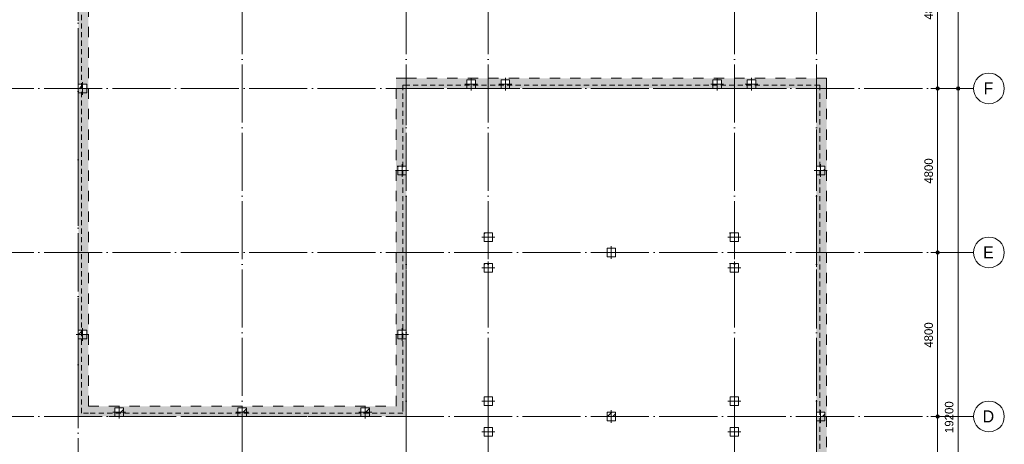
# Model space of a CAD drawing. Header units: millimetres. Extents: x -2900 to 56100, y -900 to 49332.
# Tile 8 of 9: x 27288 to 56100, y 18586 to 31013. Entities that reach past the tile are written whole.
import ezdxf

# ---------------------------------------------------------------- set-up
doc = ezdxf.new("R2010")
doc.units = ezdxf.units.MM
for name, pattern in [('WSP_hhidden', [250, 150, -100]), ('WSP_hidden', [600, 300, -300]), ('WSP_stramienlijn', [2000, 1700, -150, 0, -150])]:
    doc.linetypes.add(name, pattern=pattern)
for name, color, linetype, lineweight in [('00_algemeen - 0_25mm', 2, 'Continuous', 18), ('00_maatvoering', 8, 'Continuous', 13), ('00_maatvoering-100', 8, 'Continuous', 13), ('07_stramien', 4, 'Continuous', 13), ('16_funderingsconstructies', 2, 'Continuous', 18), ('28_hoofddraagconstructies - kolommen en liggers', 1, 'Continuous', 13)]:
    doc.layers.add(name, color=color, linetype=linetype, lineweight=lineweight)
doc.layers.add('00_algemeen - beyond', color=9, linetype='Continuous')
doc.styles.add('Revittext', font='txt', dxfattribs={"height": 350})
doc.styles.add('Revittext_1', font='txt', dxfattribs={"height": 250})
doc.dimstyles.new('WSP_25_-_transparant', dxfattribs={"dimscale": 304.8, "dimtxt": 252.223969, "dimasz": 1.312336, "dimexe": 0.656168, "dimexo": 0.0625, "dimgap": 0.213255, "dimtad": 1, "dimdec": 0, "dimzin": 0, "dimdsep": 46, "dimtxsty": 'Revittext_1', "dimblk1": 'DOTSMALL', "dimblk2": 'DOTSMALL', "dimsah": 1, "dimcen": 0.09, "dimdle": 0.656168, "dimazin": 0, "dimtfac": 1, "dimtdec": 4, "dimtix": 1, "dimtmove": 0, "dimatfit": 3, "dimfxl": 0.656168, "dimfxlon": 1, "dimtvp": 1, "dimtolj": 1, "dimtzin": 0, "dimarcsym": 2})
pattern_1 = [(45, (-29125, -29000), (-449.013, 449.013), []), (45, (-28966.25, -29000), (0, 898.026), []), (45, (-29283.75, -29000), (0, 898.026), [])]
pattern_2 = [(45, (-29125, -21800), (-449.013, 449.013), []), (45, (-28966.25, -21800), (0, 898.026), []), (45, (-29283.75, -21800), (0, 898.026), [])]
pattern_3 = [(45, (-30200, -19525), (-449.013, 449.013), []), (45, (-30041.25, -19525), (0, 898.026), []), (45, (-30358.75, -19525), (0, 898.026), [])]
pattern_4 = [(45, (-33800, -19525), (-449.013, 449.013), []), (45, (-33641.25, -19525), (0, 898.026), []), (45, (-33958.75, -19525), (0, 898.026), [])]
pattern_5 = [(45, (-37400, -19525), (-449.013, 449.013), []), (45, (-37241.25, -19525), (0, 898.026), []), (45, (-37558.75, -19525), (0, 898.026), [])]
pattern_6 = [(45, (-38475, -26600), (-449.013, 449.013), []), (45, (-38316.25, -26600), (0, 898.026), []), (45, (-38633.75, -26600), (0, 898.026), [])]
pattern_7 = [(45, (-41000, -24650), (-449.013, 449.013), []), (45, (-40841.25, -24650), (0, 898.026), []), (45, (-41158.75, -24650), (0, 898.026), [])]
pattern_8 = [(45, (-41000, -23750), (-449.013, 449.013), []), (45, (-40841.25, -23750), (0, 898.026), []), (45, (-41158.75, -23750), (0, 898.026), [])]
pattern_9 = [(45, (-44600, -19400), (-449.013, 449.013), []), (45, (-44441.25, -19400), (0, 898.026), []), (45, (-44758.75, -19400), (0, 898.026), [])]
pattern_10 = [(45, (-48200, -24650), (-449.013, 449.013), []), (45, (-48041.25, -24650), (0, 898.0256), []), (45, (-48358.75, -24650), (0, 898.0256), [])]
pattern_11 = [(45, (-48200, -23750), (-449.013, 449.013), []), (45, (-48041.25, -23750), (0, 898.0256), []), (45, (-48358.75, -23750), (0, 898.0256), [])]
pattern_12 = [(45, (-50725, -26600), (-449.013, 449.013), []), (45, (-50566.25, -26600), (0, 898.0256), []), (45, (-50883.75, -26600), (0, 898.0256), [])]
pattern_13 = [(45, (-50725, -19400), (-449.013, 449.013), []), (45, (-50566.25, -19400), (0, 898.0256), []), (45, (-50883.75, -19400), (0, 898.0256), [])]

# ---------------------------------------------------------------- blocks, each defined once
blk = doc.blocks.new('17_WSP_FD_prefab - fundatiepaal v18-0 - 250x250-V21-palenplan - plot - 100')
at = {"layer": '16_funderingsconstructies', "lineweight": 13}
h = blk.add_hatch(dxfattribs=at)
h.set_pattern_fill('FP_18', color=10, style=0, pattern_type=2)
h.set_pattern_definition(pattern_1)
h.paths.add_polyline_path([(-125, 0), (0, 0), (-125, 125)])
h = blk.add_hatch(dxfattribs=at)
h.set_pattern_fill('FP_18', color=10, style=0, pattern_type=2)
h.set_pattern_definition(pattern_1)
h.paths.add_polyline_path([(0, 0), (0, 125), (-125, 125)])
h = blk.add_hatch(dxfattribs=at)
h.set_pattern_fill('FP_18', color=10, style=0, pattern_type=2)
h.set_pattern_definition(pattern_1)
h.paths.add_polyline_path([(0, 0), (125, 0), (125, 125)])
at = {"layer": '00_algemeen - 0_25mm', "color": 8}
for p, q in [((-187.5, 0), (187.5, 0)), ((-125, 125), (125, 125)), ((-125, -125), (-125, 125)), ((0, 187.5), (0, -187.5)), ((125, 125), (125, -125)), ((125, -125), (-125, -125))]:
    blk.add_line(p, q, dxfattribs=at)
blk = doc.blocks.new('17_WSP_FD_prefab - fundatiepaal v18-0 - 250x250-V22-palenplan - plot - 100')
at = {"layer": '16_funderingsconstructies', "lineweight": 13}
h = blk.add_hatch(dxfattribs=at)
h.set_pattern_fill('FP_19', color=10, style=0, pattern_type=2)
h.set_pattern_definition(pattern_2)
h.paths.add_polyline_path([(-125, 0), (0, 0), (-125, 125)])
h = blk.add_hatch(dxfattribs=at)
h.set_pattern_fill('FP_19', color=10, style=0, pattern_type=2)
h.set_pattern_definition(pattern_2)
h.paths.add_polyline_path([(0, 0), (0, 125), (-125, 125)])
h = blk.add_hatch(dxfattribs=at)
h.set_pattern_fill('FP_19', color=10, style=0, pattern_type=2)
h.set_pattern_definition(pattern_2)
h.paths.add_polyline_path([(0, 0), (125, 0), (125, 125)])
at = {"layer": '00_algemeen - 0_25mm', "color": 8}
for p, q in [((-187.5, 0), (187.5, 0)), ((-125, 125), (125, 125)), ((-125, -125), (-125, 125)), ((0, 187.5), (0, -187.5)), ((125, 125), (125, -125)), ((125, -125), (-125, -125))]:
    blk.add_line(p, q, dxfattribs=at)
blk = doc.blocks.new('17_WSP_FD_prefab - fundatiepaal v18-0 - 250x250-V91-palenplan - plot - 100')
at = {"layer": '16_funderingsconstructies', "lineweight": 13}
h = blk.add_hatch(dxfattribs=at)
h.set_pattern_fill('FP_69', color=10, style=0, pattern_type=2)
h.set_pattern_definition(pattern_3)
h.paths.add_polyline_path([(-125, 0), (0, 0), (-125, 125)])
h = blk.add_hatch(dxfattribs=at)
h.set_pattern_fill('FP_69', color=10, style=0, pattern_type=2)
h.set_pattern_definition(pattern_3)
h.paths.add_polyline_path([(0, 0), (0, 125), (-125, 125)])
h = blk.add_hatch(dxfattribs=at)
h.set_pattern_fill('FP_69', color=10, style=0, pattern_type=2)
h.set_pattern_definition(pattern_3)
h.paths.add_polyline_path([(0, 0), (125, 0), (125, 125)])
h = blk.add_hatch(dxfattribs=at)
h.set_pattern_fill('FP_69', color=10, style=0, pattern_type=2)
h.set_pattern_definition(pattern_3)
h.paths.add_polyline_path([(0, 0), (125, 125), (0, 125)])
at = {"layer": '00_algemeen - 0_25mm', "color": 8}
for p, q in [((-187.5, 0), (187.5, 0)), ((-125, 125), (125, 125)), ((-125, -125), (-125, 125)), ((0, 187.5), (0, -187.5)), ((125, 125), (125, -125)), ((125, -125), (-125, -125))]:
    blk.add_line(p, q, dxfattribs=at)
blk = doc.blocks.new('17_WSP_FD_prefab - fundatiepaal v18-0 - 250x250-V92-palenplan - plot - 100')
at = {"layer": '16_funderingsconstructies', "lineweight": 13}
h = blk.add_hatch(dxfattribs=at)
h.set_pattern_fill('FP_70', color=10, style=0, pattern_type=2)
h.set_pattern_definition(pattern_4)
h.paths.add_polyline_path([(-125, 0), (0, 0), (-125, 125)])
h = blk.add_hatch(dxfattribs=at)
h.set_pattern_fill('FP_70', color=10, style=0, pattern_type=2)
h.set_pattern_definition(pattern_4)
h.paths.add_polyline_path([(0, 0), (0, 125), (-125, 125)])
h = blk.add_hatch(dxfattribs=at)
h.set_pattern_fill('FP_70', color=10, style=0, pattern_type=2)
h.set_pattern_definition(pattern_4)
h.paths.add_polyline_path([(0, 0), (125, 0), (125, 125)])
h = blk.add_hatch(dxfattribs=at)
h.set_pattern_fill('FP_70', color=10, style=0, pattern_type=2)
h.set_pattern_definition(pattern_4)
h.paths.add_polyline_path([(0, 0), (125, 125), (0, 125)])
at = {"layer": '00_algemeen - 0_25mm', "color": 8}
for p, q in [((-187.5, 0), (187.5, 0)), ((-125, 125), (125, 125)), ((-125, -125), (-125, 125)), ((0, 187.5), (0, -187.5)), ((125, 125), (125, -125)), ((125, -125), (-125, -125))]:
    blk.add_line(p, q, dxfattribs=at)
blk = doc.blocks.new('17_WSP_FD_prefab - fundatiepaal v18-0 - 250x250-V93-palenplan - plot - 100')
at = {"layer": '16_funderingsconstructies', "lineweight": 13}
h = blk.add_hatch(dxfattribs=at)
h.set_pattern_fill('FP_71', color=10, style=0, pattern_type=2)
h.set_pattern_definition(pattern_5)
h.paths.add_polyline_path([(-125, 0), (0, 0), (-125, 125)])
h = blk.add_hatch(dxfattribs=at)
h.set_pattern_fill('FP_71', color=10, style=0, pattern_type=2)
h.set_pattern_definition(pattern_5)
h.paths.add_polyline_path([(0, 0), (0, 125), (-125, 125)])
h = blk.add_hatch(dxfattribs=at)
h.set_pattern_fill('FP_71', color=10, style=0, pattern_type=2)
h.set_pattern_definition(pattern_5)
h.paths.add_polyline_path([(0, 0), (125, 0), (125, 125)])
h = blk.add_hatch(dxfattribs=at)
h.set_pattern_fill('FP_71', color=10, style=0, pattern_type=2)
h.set_pattern_definition(pattern_5)
h.paths.add_polyline_path([(0, 0), (125, 125), (0, 125)])
at = {"layer": '00_algemeen - 0_25mm', "color": 8}
for p, q in [((-187.5, 0), (187.5, 0)), ((-125, 125), (125, 125)), ((-125, -125), (-125, 125)), ((0, 187.5), (0, -187.5)), ((125, 125), (125, -125)), ((125, -125), (-125, -125))]:
    blk.add_line(p, q, dxfattribs=at)
blk = doc.blocks.new('17_WSP_FD_prefab - fundatiepaal v18-0 - 250x250-V94-palenplan - plot - 100')
at = {"layer": '00_algemeen - 0_25mm', "color": 8}
for p, q in [((-187.5, 0), (187.5, 0)), ((-125, 125), (125, 125)), ((-125, -125), (-125, 125)), ((0, 187.5), (0, -187.5)), ((125, 125), (125, -125)), ((125, -125), (-125, -125))]:
    blk.add_line(p, q, dxfattribs=at)
blk = doc.blocks.new('17_WSP_FD_prefab - fundatiepaal v18-0 - 250x250-V95-palenplan - plot - 100')
at = {"layer": '16_funderingsconstructies', "lineweight": 13}
h = blk.add_hatch(dxfattribs=at)
h.set_pattern_fill('FP_72', color=10, style=0, pattern_type=2)
h.set_pattern_definition(pattern_6)
h.paths.add_polyline_path([(-125, 0), (0, 0), (-125, 125)])
h = blk.add_hatch(dxfattribs=at)
h.set_pattern_fill('FP_72', color=10, style=0, pattern_type=2)
h.set_pattern_definition(pattern_6)
h.paths.add_polyline_path([(0, 0), (0, 125), (-125, 125)])
h = blk.add_hatch(dxfattribs=at)
h.set_pattern_fill('FP_72', color=10, style=0, pattern_type=2)
h.set_pattern_definition(pattern_6)
h.paths.add_polyline_path([(0, 0), (125, 125), (0, 125)])
at = {"layer": '00_algemeen - 0_25mm', "color": 8}
for p, q in [((-187.5, 0), (187.5, 0)), ((-125, 125), (125, 125)), ((-125, -125), (-125, 125)), ((0, 187.5), (0, -187.5)), ((125, 125), (125, -125)), ((125, -125), (-125, -125))]:
    blk.add_line(p, q, dxfattribs=at)
blk = doc.blocks.new('17_WSP_FD_prefab - fundatiepaal v18-0 - 250x250-V98-palenplan - plot - 100')
at = {"layer": '00_algemeen - 0_25mm', "color": 8}
for p, q in [((-187.5, 0), (187.5, 0)), ((-125, 125), (125, 125)), ((-125, -125), (-125, 125)), ((0, 187.5), (0, -187.5)), ((125, 125), (125, -125)), ((125, -125), (-125, -125))]:
    blk.add_line(p, q, dxfattribs=at)
blk = doc.blocks.new('17_WSP_FD_prefab - fundatiepaal v18-0 - 250x250-V99-palenplan - plot - 100')
at = {"layer": '00_algemeen - 0_25mm', "color": 8}
for p, q in [((-187.5, 0), (187.5, 0)), ((-125, 125), (125, 125)), ((-125, -125), (-125, 125)), ((0, 187.5), (0, -187.5)), ((125, 125), (125, -125)), ((125, -125), (-125, -125))]:
    blk.add_line(p, q, dxfattribs=at)
blk = doc.blocks.new('17_WSP_FD_prefab - fundatiepaal v18-0 - 250x250-V100-palenplan - plot - 100')
at = {"layer": '16_funderingsconstructies', "lineweight": 13}
h = blk.add_hatch(dxfattribs=at)
h.set_pattern_fill('FP_75', color=10, style=0, pattern_type=2)
h.set_pattern_definition(pattern_7)
h.paths.add_polyline_path([(-125, 0), (0, 0), (-125, 125)])
h = blk.add_hatch(dxfattribs=at)
h.set_pattern_fill('FP_75', color=10, style=0, pattern_type=2)
h.set_pattern_definition(pattern_7)
h.paths.add_polyline_path([(0, 0), (0, 125), (-125, 125)])
h = blk.add_hatch(dxfattribs=at)
h.set_pattern_fill('FP_75', color=10, style=0, pattern_type=2)
h.set_pattern_definition(pattern_7)
h.paths.add_polyline_path([(0, 0), (125, 125), (0, 125)])
at = {"layer": '00_algemeen - 0_25mm', "color": 8}
for p, q in [((-187.5, 0), (187.5, 0)), ((-125, 125), (125, 125)), ((-125, -125), (-125, 125)), ((0, 187.5), (0, -187.5)), ((125, 125), (125, -125)), ((125, -125), (-125, -125))]:
    blk.add_line(p, q, dxfattribs=at)
blk = doc.blocks.new('17_WSP_FD_prefab - fundatiepaal v18-0 - 250x250-V101-palenplan - plot - 100')
at = {"layer": '16_funderingsconstructies', "lineweight": 13}
h = blk.add_hatch(dxfattribs=at)
h.set_pattern_fill('FP_76', color=10, style=0, pattern_type=2)
h.set_pattern_definition(pattern_8)
h.paths.add_polyline_path([(-125, 0), (0, 0), (-125, 125)])
h = blk.add_hatch(dxfattribs=at)
h.set_pattern_fill('FP_76', color=10, style=0, pattern_type=2)
h.set_pattern_definition(pattern_8)
h.paths.add_polyline_path([(0, 0), (0, 125), (-125, 125)])
h = blk.add_hatch(dxfattribs=at)
h.set_pattern_fill('FP_76', color=10, style=0, pattern_type=2)
h.set_pattern_definition(pattern_8)
h.paths.add_polyline_path([(0, 0), (125, 125), (0, 125)])
at = {"layer": '00_algemeen - 0_25mm', "color": 8}
for p, q in [((-187.5, 0), (187.5, 0)), ((-125, 125), (125, 125)), ((-125, -125), (-125, 125)), ((0, 187.5), (0, -187.5)), ((125, 125), (125, -125)), ((125, -125), (-125, -125))]:
    blk.add_line(p, q, dxfattribs=at)
blk = doc.blocks.new('17_WSP_FD_prefab - fundatiepaal v18-0 - 250x250-V102-palenplan - plot - 100')
at = {"layer": '00_algemeen - 0_25mm', "color": 8}
for p, q in [((-187.5, 0), (187.5, 0)), ((-125, 125), (125, 125)), ((-125, -125), (-125, 125)), ((0, 187.5), (0, -187.5)), ((125, 125), (125, -125)), ((125, -125), (-125, -125))]:
    blk.add_line(p, q, dxfattribs=at)
blk = doc.blocks.new('17_WSP_FD_prefab - fundatiepaal v18-0 - 250x250-V103-palenplan - plot - 100')
at = {"layer": '16_funderingsconstructies', "lineweight": 13}
h = blk.add_hatch(dxfattribs=at)
h.set_pattern_fill('FP_77', color=10, style=0, pattern_type=2)
h.set_pattern_definition([(45, (-41500, -29125), (-449.013, 449.013), []), (45, (-41341.25, -29125), (0, 898.026), []), (45, (-41658.75, -29125), (0, 898.026), [])])
h.paths.add_polyline_path([(0, 0), (125, 0), (125, 125)])
at = {"layer": '00_algemeen - 0_25mm', "color": 8}
for p, q in [((-187.5, 0), (187.5, 0)), ((-125, 125), (125, 125)), ((-125, -125), (-125, 125)), ((0, 187.5), (0, -187.5)), ((125, 125), (125, -125)), ((125, -125), (-125, -125))]:
    blk.add_line(p, q, dxfattribs=at)
blk = doc.blocks.new('17_WSP_FD_prefab - fundatiepaal v18-0 - 250x250-V111-palenplan - plot - 100')
at = {"layer": '16_funderingsconstructies', "lineweight": 13}
h = blk.add_hatch(dxfattribs=at)
h.set_pattern_fill('FP_84', color=10, style=0, pattern_type=2)
h.set_pattern_definition(pattern_9)
h.paths.add_polyline_path([(-125, 0), (0, 0), (-125, 125)])
h = blk.add_hatch(dxfattribs=at)
h.set_pattern_fill('FP_84', color=10, style=0, pattern_type=2)
h.set_pattern_definition(pattern_9)
h.paths.add_polyline_path([(0, 0), (0, 125), (-125, 125)])
h = blk.add_hatch(dxfattribs=at)
h.set_pattern_fill('FP_84', color=10, style=0, pattern_type=2)
h.set_pattern_definition(pattern_9)
h.paths.add_polyline_path([(0, 0), (125, 0), (125, 125)])
h = blk.add_hatch(dxfattribs=at)
h.set_pattern_fill('FP_84', color=10, style=0, pattern_type=2)
h.set_pattern_definition(pattern_9)
h.paths.add_polyline_path([(0, 0), (125, 125), (0, 125)])
at = {"layer": '00_algemeen - 0_25mm', "color": 8}
for p, q in [((-187.5, 0), (187.5, 0)), ((-125, 125), (125, 125)), ((-125, -125), (-125, 125)), ((0, 187.5), (0, -187.5)), ((125, 125), (125, -125)), ((125, -125), (-125, -125))]:
    blk.add_line(p, q, dxfattribs=at)
blk = doc.blocks.new('17_WSP_FD_prefab - fundatiepaal v18-0 - 250x250-V112-palenplan - plot - 100')
at = {"layer": '00_algemeen - 0_25mm', "color": 8}
for p, q in [((-187.5, 0), (187.5, 0)), ((-125, 125), (125, 125)), ((-125, -125), (-125, 125)), ((0, 187.5), (0, -187.5)), ((125, 125), (125, -125)), ((125, -125), (-125, -125))]:
    blk.add_line(p, q, dxfattribs=at)
blk = doc.blocks.new('17_WSP_FD_prefab - fundatiepaal v18-0 - 250x250-V113-palenplan - plot - 100')
at = {"layer": '00_algemeen - 0_25mm', "color": 8}
for p, q in [((-187.5, 0), (187.5, 0)), ((-125, 125), (125, 125)), ((-125, -125), (-125, 125)), ((0, 187.5), (0, -187.5)), ((125, 125), (125, -125)), ((125, -125), (-125, -125))]:
    blk.add_line(p, q, dxfattribs=at)
blk = doc.blocks.new('17_WSP_FD_prefab - fundatiepaal v18-0 - 250x250-V114-palenplan - plot - 100')
at = {"layer": '16_funderingsconstructies', "lineweight": 13}
h = blk.add_hatch(dxfattribs=at)
h.set_pattern_fill('FP_85', color=10, style=0, pattern_type=2)
h.set_pattern_definition([(45, (-44600, -24200), (-449.013, 449.013), []), (45, (-44441.25, -24200), (0, 898.026), []), (45, (-44758.75, -24200), (0, 898.026), [])])
h.paths.add_polyline_path([(0, 0), (125, 0), (125, 125)])
at = {"layer": '00_algemeen - 0_25mm', "color": 8}
for p, q in [((-187.5, 0), (187.5, 0)), ((-125, 125), (125, 125)), ((-125, -125), (-125, 125)), ((0, 187.5), (0, -187.5)), ((125, 125), (125, -125)), ((125, -125), (-125, -125))]:
    blk.add_line(p, q, dxfattribs=at)
blk = doc.blocks.new('17_WSP_FD_prefab - fundatiepaal v18-0 - 250x250-V115-palenplan - plot - 100')
at = {"layer": '16_funderingsconstructies', "lineweight": 13}
h = blk.add_hatch(dxfattribs=at)
h.set_pattern_fill('FP_86', color=10, style=0, pattern_type=2)
h.set_pattern_definition(pattern_10)
h.paths.add_polyline_path([(-125, 0), (0, 0), (-125, 125)])
h = blk.add_hatch(dxfattribs=at)
h.set_pattern_fill('FP_86', color=10, style=0, pattern_type=2)
h.set_pattern_definition(pattern_10)
h.paths.add_polyline_path([(0, 0), (0, 125), (-125, 125)])
h = blk.add_hatch(dxfattribs=at)
h.set_pattern_fill('FP_86', color=10, style=0, pattern_type=2)
h.set_pattern_definition(pattern_10)
h.paths.add_polyline_path([(0, 0), (125, 125), (0, 125)])
at = {"layer": '00_algemeen - 0_25mm', "color": 8}
for p, q in [((-187.5, 0), (187.5, 0)), ((-125, 125), (125, 125)), ((-125, -125), (-125, 125)), ((0, 187.5), (0, -187.5)), ((125, 125), (125, -125)), ((125, -125), (-125, -125))]:
    blk.add_line(p, q, dxfattribs=at)
blk = doc.blocks.new('17_WSP_FD_prefab - fundatiepaal v18-0 - 250x250-V116-palenplan - plot - 100')
at = {"layer": '16_funderingsconstructies', "lineweight": 13}
h = blk.add_hatch(dxfattribs=at)
h.set_pattern_fill('FP_87', color=10, style=0, pattern_type=2)
h.set_pattern_definition(pattern_11)
h.paths.add_polyline_path([(-125, 0), (0, 0), (-125, 125)])
h = blk.add_hatch(dxfattribs=at)
h.set_pattern_fill('FP_87', color=10, style=0, pattern_type=2)
h.set_pattern_definition(pattern_11)
h.paths.add_polyline_path([(0, 0), (0, 125), (-125, 125)])
h = blk.add_hatch(dxfattribs=at)
h.set_pattern_fill('FP_87', color=10, style=0, pattern_type=2)
h.set_pattern_definition(pattern_11)
h.paths.add_polyline_path([(0, 0), (125, 125), (0, 125)])
at = {"layer": '00_algemeen - 0_25mm', "color": 8}
for p, q in [((-187.5, 0), (187.5, 0)), ((-125, 125), (125, 125)), ((-125, -125), (-125, 125)), ((0, 187.5), (0, -187.5)), ((125, 125), (125, -125)), ((125, -125), (-125, -125))]:
    blk.add_line(p, q, dxfattribs=at)
blk = doc.blocks.new('17_WSP_FD_prefab - fundatiepaal v18-0 - 250x250-V117-palenplan - plot - 100')
at = {"layer": '16_funderingsconstructies', "lineweight": 13}
h = blk.add_hatch(dxfattribs=at)
h.set_pattern_fill('FP_88', color=10, style=0, pattern_type=2)
h.set_pattern_definition([(45, (-47700, -29125), (-449.013, 449.013), []), (45, (-47541.25, -29125), (0, 898.0256), []), (45, (-47858.75, -29125), (0, 898.0256), [])])
h.paths.add_polyline_path([(0, 0), (125, 0), (125, 125)])
at = {"layer": '00_algemeen - 0_25mm', "color": 8}
for p, q in [((-187.5, 0), (187.5, 0)), ((-125, 125), (125, 125)), ((-125, -125), (-125, 125)), ((0, 187.5), (0, -187.5)), ((125, 125), (125, -125)), ((125, -125), (-125, -125))]:
    blk.add_line(p, q, dxfattribs=at)
blk = doc.blocks.new('17_WSP_FD_prefab - fundatiepaal v18-0 - 250x250-V118-palenplan - plot - 100')
at = {"layer": '16_funderingsconstructies', "lineweight": 13}
h = blk.add_hatch(dxfattribs=at)
h.set_pattern_fill('FP_89', color=10, style=0, pattern_type=2)
h.set_pattern_definition([(45, (-48700, -29125), (-449.013, 449.013), []), (45, (-48541.25, -29125), (0, 898.0256), []), (45, (-48858.75, -29125), (0, 898.0256), [])])
h.paths.add_polyline_path([(0, 0), (125, 0), (125, 125)])
at = {"layer": '00_algemeen - 0_25mm', "color": 8}
for p, q in [((-187.5, 0), (187.5, 0)), ((-125, 125), (125, 125)), ((-125, -125), (-125, 125)), ((0, 187.5), (0, -187.5)), ((125, 125), (125, -125)), ((125, -125), (-125, -125))]:
    blk.add_line(p, q, dxfattribs=at)
blk = doc.blocks.new('17_WSP_FD_prefab - fundatiepaal v18-0 - 250x250-V119-palenplan - plot - 100')
at = {"layer": '16_funderingsconstructies', "lineweight": 13}
h = blk.add_hatch(dxfattribs=at)
h.set_pattern_fill('FP_90', color=10, style=0, pattern_type=2)
h.set_pattern_definition(pattern_12)
h.paths.add_polyline_path([(-125, 0), (0, 0), (-125, 125)])
h = blk.add_hatch(dxfattribs=at)
h.set_pattern_fill('FP_90', color=10, style=0, pattern_type=2)
h.set_pattern_definition(pattern_12)
h.paths.add_polyline_path([(0, 0), (0, 125), (-125, 125)])
h = blk.add_hatch(dxfattribs=at)
h.set_pattern_fill('FP_90', color=10, style=0, pattern_type=2)
h.set_pattern_definition(pattern_12)
h.paths.add_polyline_path([(0, 0), (125, 0), (125, 125)])
h = blk.add_hatch(dxfattribs=at)
h.set_pattern_fill('FP_90', color=10, style=0, pattern_type=2)
h.set_pattern_definition(pattern_12)
h.paths.add_polyline_path([(0, 0), (125, 125), (0, 125)])
at = {"layer": '00_algemeen - 0_25mm', "color": 8}
for p, q in [((-187.5, 0), (187.5, 0)), ((-125, 125), (125, 125)), ((-125, -125), (-125, 125)), ((0, 187.5), (0, -187.5)), ((125, 125), (125, -125)), ((125, -125), (-125, -125))]:
    blk.add_line(p, q, dxfattribs=at)
blk = doc.blocks.new('17_WSP_FD_prefab - fundatiepaal v18-0 - 250x250-V120-palenplan - plot - 100')
at = {"layer": '16_funderingsconstructies', "lineweight": 13}
h = blk.add_hatch(dxfattribs=at)
h.set_pattern_fill('FP_91', color=10, style=0, pattern_type=2)
h.set_pattern_definition(pattern_13)
h.paths.add_polyline_path([(-125, 0), (0, 0), (-125, 125)])
h = blk.add_hatch(dxfattribs=at)
h.set_pattern_fill('FP_91', color=10, style=0, pattern_type=2)
h.set_pattern_definition(pattern_13)
h.paths.add_polyline_path([(0, 0), (0, 125), (-125, 125)])
h = blk.add_hatch(dxfattribs=at)
h.set_pattern_fill('FP_91', color=10, style=0, pattern_type=2)
h.set_pattern_definition(pattern_13)
h.paths.add_polyline_path([(0, 0), (125, 0), (125, 125)])
h = blk.add_hatch(dxfattribs=at)
h.set_pattern_fill('FP_91', color=10, style=0, pattern_type=2)
h.set_pattern_definition(pattern_13)
h.paths.add_polyline_path([(0, 0), (125, 125), (0, 125)])
at = {"layer": '00_algemeen - 0_25mm', "color": 8}
for p, q in [((-187.5, 0), (187.5, 0)), ((-125, 125), (125, 125)), ((-125, -125), (-125, 125)), ((0, 187.5), (0, -187.5)), ((125, 125), (125, -125)), ((125, -125), (-125, -125))]:
    blk.add_line(p, q, dxfattribs=at)
blk = doc.blocks.new('Grid - Stramienbol 9_0mm-3500-palenplan - plot - 100')
at = {"layer": '07_stramien'}
blk.add_circle((0, 0), 4.5, dxfattribs=at)
blk = doc.blocks.new('DIMBLOCK44-palenplan - plot - 100')
at = {"layer": '00_maatvoering-100'}
h = blk.add_hatch(color=256, dxfattribs=at)
edge = h.paths.add_edge_path()
edge.add_arc((54149, 33800), 50, 0, 360)
h = blk.add_hatch(color=256, dxfattribs=at)
edge = h.paths.add_edge_path()
edge.add_arc((54149, 29000), 50, 0, 360)
for p, q in [((54349, 33800), (53949, 33800)), ((54149, 33800), (54149, 29000)), ((54149, 33800), (54349, 33800)), ((54349, 29000), (53949, 29000)), ((54149, 29000), (54349, 29000))]:
    blk.add_line(p, q, dxfattribs=at)
for centre in [(54149, 33800), (54149, 29000)]:
    blk.add_circle(centre, 50, dxfattribs=at)
at = {"layer": '00_maatvoering-100', "color": 0, "insert": (53760, 31012), "char_height": 250, "width": 931.29, "attachment_point": 1, "rotation": 90, "line_spacing_factor": 0.931288, "style": 'Revittext_1'}
blk.add_mtext('4800', dxfattribs=at)
blk = doc.blocks.new('_DotSmall')
at = {"color": 0, "linetype": 'ByBlock', "const_width": 0.5}
blk.add_lwpolyline([(-0.0625, 0, 1), (0.0625, 0, 1)], format="xyb", close=True, dxfattribs=at)
blk = doc.blocks.new('DIMBLOCK45-palenplan - plot - 100')
at = {"layer": '00_maatvoering-100'}
h = blk.add_hatch(color=256, dxfattribs=at)
edge = h.paths.add_edge_path()
edge.add_arc((54149, 29000), 50, 0, 360)
h = blk.add_hatch(color=256, dxfattribs=at)
edge = h.paths.add_edge_path()
edge.add_arc((54149, 24200), 50, 0, 360)
for p, q in [((54349, 29000), (53949, 29000)), ((54149, 29000), (54149, 24200)), ((54149, 29000), (54349, 29000)), ((54349, 24200), (53949, 24200)), ((54149, 24200), (54349, 24200))]:
    blk.add_line(p, q, dxfattribs=at)
for centre in [(54149, 29000), (54149, 24200)]:
    blk.add_circle(centre, 50, dxfattribs=at)
at = {"layer": '00_maatvoering-100', "color": 0, "insert": (53760, 26212), "char_height": 250, "width": 931.29, "attachment_point": 1, "rotation": 90, "line_spacing_factor": 0.931288, "style": 'Revittext_1'}
blk.add_mtext('4800', dxfattribs=at)
blk = doc.blocks.new('DIMBLOCK46-palenplan - plot - 100')
at = {"layer": '00_maatvoering-100'}
h = blk.add_hatch(color=256, dxfattribs=at)
edge = h.paths.add_edge_path()
edge.add_arc((54149, 24200), 50, 0, 360)
h = blk.add_hatch(color=256, dxfattribs=at)
edge = h.paths.add_edge_path()
edge.add_arc((54149, 19400), 50, 0, 360)
for p, q in [((54349, 24200), (53949, 24200)), ((54149, 24200), (54149, 19400)), ((54149, 24200), (54349, 24200)), ((54349, 19400), (53949, 19400)), ((54149, 19400), (54349, 19400))]:
    blk.add_line(p, q, dxfattribs=at)
for centre in [(54149, 24200), (54149, 19400)]:
    blk.add_circle(centre, 50, dxfattribs=at)
at = {"layer": '00_maatvoering-100', "color": 0, "insert": (53760, 21412), "char_height": 250, "width": 931.29, "attachment_point": 1, "rotation": 90, "line_spacing_factor": 0.931288, "style": 'Revittext_1'}
blk.add_mtext('4800', dxfattribs=at)
blk = doc.blocks.new('DIMBLOCK47-palenplan - plot - 100')
at = {"layer": '00_maatvoering-100'}
h = blk.add_hatch(color=256, dxfattribs=at)
edge = h.paths.add_edge_path()
edge.add_arc((54149, 19400), 50, 0, 360)
h = blk.add_hatch(color=256, dxfattribs=at)
edge = h.paths.add_edge_path()
edge.add_arc((54149, 14600), 50, 0, 360)
for p, q in [((54349, 19400), (53949, 19400)), ((54149, 19400), (54149, 14600)), ((54149, 19400), (54349, 19400)), ((54349, 14600), (53949, 14600)), ((54149, 14600), (54349, 14600))]:
    blk.add_line(p, q, dxfattribs=at)
for centre in [(54149, 19400), (54149, 14600)]:
    blk.add_circle(centre, 50, dxfattribs=at)
at = {"layer": '00_maatvoering-100', "color": 0, "insert": (53760, 16612), "char_height": 250, "width": 931.29, "attachment_point": 1, "rotation": 90, "line_spacing_factor": 0.931288, "style": 'Revittext_1'}
blk.add_mtext('4800', dxfattribs=at)
blk = doc.blocks.new('DIMBLOCK50-palenplan - plot - 100')
at = {"layer": '00_maatvoering-100'}
h = blk.add_hatch(color=256, dxfattribs=at)
edge = h.paths.add_edge_path()
edge.add_arc((54749, 38600), 50, 0, 360)
h = blk.add_hatch(color=256, dxfattribs=at)
edge = h.paths.add_edge_path()
edge.add_arc((54749, 29000), 50, 0, 360)
for p, q in [((54749, 38800), (54749, 29000)), ((54949, 38600), (54549, 38600)), ((54749, 38600), (54949, 38600)), ((54949, 29000), (54549, 29000)), ((54749, 29000), (54949, 29000))]:
    blk.add_line(p, q, dxfattribs=at)
for centre in [(54749, 38600), (54749, 29000)]:
    blk.add_circle(centre, 50, dxfattribs=at)
at = {"layer": '00_maatvoering-100', "color": 0, "insert": (54360, 33412), "char_height": 250, "width": 931.29, "attachment_point": 1, "rotation": 90, "line_spacing_factor": 0.931288, "style": 'Revittext_1'}
blk.add_mtext('9600', dxfattribs=at)
blk = doc.blocks.new('DIMBLOCK51-palenplan - plot - 100')
at = {"layer": '00_maatvoering-100'}
h = blk.add_hatch(color=256, dxfattribs=at)
edge = h.paths.add_edge_path()
edge.add_arc((54749, 29000), 50, 0, 360)
h = blk.add_hatch(color=256, dxfattribs=at)
edge = h.paths.add_edge_path()
edge.add_arc((54749, 9800), 50, 0, 360)
for p, q in [((54949, 29000), (54549, 29000)), ((54749, 29000), (54749, 9800)), ((54749, 29000), (54949, 29000)), ((54949, 9800), (54549, 9800)), ((54749, 9800), (54949, 9800))]:
    blk.add_line(p, q, dxfattribs=at)
for centre in [(54749, 29000), (54749, 9800)]:
    blk.add_circle(centre, 50, dxfattribs=at)
at = {"layer": '00_maatvoering-100', "color": 0, "insert": (54360, 18915), "char_height": 250, "width": 1164.11, "attachment_point": 1, "rotation": 90, "line_spacing_factor": 0.931288, "style": 'Revittext_1'}
blk.add_mtext('19200', dxfattribs=at)

msp = doc.modelspace()

# ---------------------------------------------------------------- hatches: boundary and pattern name
at = {"layer": '00_algemeen - beyond'}
for points in [[(29000, 19400), (29300, 19400), (29300, 38600), (29000, 38600), (29000, 36325), (29250, 36325), (29250, 36200), (29000, 36200), (29000, 29125), (29250, 29125), (29250, 29000), (29000, 29000), (29000, 21925), (29250, 21925), (29250, 21800), (29000, 21800), (29000, 21675)], [(38300, 19700), (38600, 19700), (38600, 21800), (38350, 21800), (38350, 21925), (38600, 21925), (38600, 26600), (38350, 26600), (38350, 26725), (38600, 26725), (38600, 29300), (38300, 29300), (38300, 21800)], [(50600, 9500), (50900, 9500), (50900, 17465), (50610, 17465), (50610, 17735), (50900, 17735), (50900, 29000), (50600, 29000), (50600, 26725), (50850, 26725), (50850, 26600), (50600, 26600), (50600, 19525), (50850, 19525), (50850, 19400), (50600, 19400), (50600, 12325), (50850, 12325), (50850, 12200), (50600, 12200), (50600, 9800)]]:
    msp.add_hatch(color=256, dxfattribs=at).paths.add_polyline_path(points)
h = msp.add_hatch(color=256, dxfattribs=at)
h.paths.add_polyline_path([(50600, 29000), (50900, 29000), (50900, 29300), (38600, 29300), (38600, 29000), (47700, 29000)])
h.paths.add_polyline_path([(47700, 29125), (47575, 29125), (47575, 29250), (47825, 29250), (47825, 29125)])
h.paths.add_polyline_path([(48575, 29125), (48575, 29250), (48825, 29250), (48825, 29125), (48700, 29125)])
h.paths.add_polyline_path([(41625, 29125), (41375, 29125), (41375, 29250), (41625, 29250), (41625, 29224.4)])
h.paths.add_polyline_path([(40625, 29125), (40375, 29125), (40375, 29250), (40625, 29249.4)])
h = msp.add_hatch(color=256, dxfattribs=at)
h.paths.add_polyline_path([(38600, 19400), (38600, 19700), (29300, 19700), (29300, 19400), (37525, 19400)])
h.paths.add_polyline_path([(30325, 19525), (30075, 19525), (30075, 19650), (30325, 19650)])
h.paths.add_polyline_path([(37525, 19525), (37275, 19525), (37275, 19650), (37525, 19650)])
h.paths.add_polyline_path([(33800, 19525), (33675, 19525), (33675, 19650), (33925, 19650), (33925, 19525)])

# ---------------------------------------------------------------- linework, layer by layer
at = {"layer": '00_algemeen - beyond', "linetype": 'WSP_hidden', "lineweight": 13}
for p, q in [((29300, 38600), (29300, 19700)), ((29000, 36075), (29000, 29125)), ((38300, 29300), (38600, 29300)), ((38300, 19700), (38300, 29300)), ((38600, 29300), (50900, 29300)), ((50900, 29300), (50900, 29000)), ((29000, 28875), (29000, 21925)), ((38600, 26725), (38600, 29000)), ((38600, 29000), (40375, 29000)), ((40625, 29000), (41375, 29000)), ((41625, 29000), (47575, 29000)), ((47825, 29000), (48575, 29000)), ((48825, 29000), (50600, 29000)), ((50600, 29000), (50600, 26725)), ((50900, 29000), (50900, 17735)), ((38600, 21925), (38600, 26475)), ((50600, 26475), (50600, 19525)), ((29000, 21675), (29000, 19400)), ((38600, 19700), (38600, 21675)), ((29300, 19700), (38300, 19700)), ((38600, 19700), (38600, 19400)), ((29300, 19400), (29000, 19400)), ((29300, 19400), (30075, 19400)), ((30325, 19400), (33675, 19400)), ((33925, 19400), (37275, 19400)), ((37525, 19400), (38600, 19400)), ((50600, 19275), (50600, 12325))]:
    msp.add_line(p, q, dxfattribs=at)
at = {"layer": '07_stramien', "linetype": 'WSP_stramienlijn'}
for p, q in [((29000, 13061.2), (29000, 48432.3)), ((33800, 0), (33800, 48432.3)), ((38600, 0), (38600, 48432.3)), ((41000, 0), (41000, 48432.3)), ((48200, 0), (48200, 48432.3)), ((50600, 0), (50600, 48432.3)), ((-2000, 29000), (55200, 29000)), ((-2000, 24200), (55200, 24200)), ((-2000, 19400), (55200, 19400))]:
    msp.add_line(p, q, dxfattribs=at)
at = {"layer": '28_hoofddraagconstructies - kolommen en liggers', "linetype": 'WSP_hhidden'}
for p, q in [((29100, 19500), (29100, 38600)), ((38600, 29100), (38500, 29100)), ((38500, 29100), (38500, 19700)), ((50700, 29100), (38600, 29100)), ((50700, 29000), (50700, 29100)), ((50700, 9700), (50700, 29000)), ((38500, 19700), (38500, 19500)), ((29300, 19500), (29100, 19500)), ((38500, 19500), (29300, 19500))]:
    msp.add_line(p, q, dxfattribs=at)

# ---------------------------------------------------------------- block references
at = {"layer": '07_stramien', "xscale": 99.99999999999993, "yscale": 99.99999999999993, "zscale": 99.99999999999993, "rotation": 269.9999999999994}
for p in [(55650, 29000), (55650, 24200), (55650, 19400)]:
    msp.add_blockref('Grid - Stramienbol 9_0mm-3500-palenplan - plot - 100', p, dxfattribs=at)
at = {"layer": '16_funderingsconstructies', "color": 55, "lineweight": 13}
for name, p in [('17_WSP_FD_prefab - fundatiepaal v18-0 - 250x250-V21-palenplan - plot - 100', (29125, 29000)), ('17_WSP_FD_prefab - fundatiepaal v18-0 - 250x250-V102-palenplan - plot - 100', (40500, 29125)), ('17_WSP_FD_prefab - fundatiepaal v18-0 - 250x250-V103-palenplan - plot - 100', (41500, 29125)), ('17_WSP_FD_prefab - fundatiepaal v18-0 - 250x250-V117-palenplan - plot - 100', (47700, 29125)), ('17_WSP_FD_prefab - fundatiepaal v18-0 - 250x250-V118-palenplan - plot - 100', (48700, 29125)), ('17_WSP_FD_prefab - fundatiepaal v18-0 - 250x250-V95-palenplan - plot - 100', (38475, 26600)), ('17_WSP_FD_prefab - fundatiepaal v18-0 - 250x250-V119-palenplan - plot - 100', (50725, 26600)), ('17_WSP_FD_prefab - fundatiepaal v18-0 - 250x250-V100-palenplan - plot - 100', (41000, 24650)), ('17_WSP_FD_prefab - fundatiepaal v18-0 - 250x250-V115-palenplan - plot - 100', (48200, 24650)), ('17_WSP_FD_prefab - fundatiepaal v18-0 - 250x250-V114-palenplan - plot - 100', (44600, 24200)), ('17_WSP_FD_prefab - fundatiepaal v18-0 - 250x250-V101-palenplan - plot - 100', (41000, 23750)), ('17_WSP_FD_prefab - fundatiepaal v18-0 - 250x250-V116-palenplan - plot - 100', (48200, 23750)), ('17_WSP_FD_prefab - fundatiepaal v18-0 - 250x250-V22-palenplan - plot - 100', (29125, 21800)), ('17_WSP_FD_prefab - fundatiepaal v18-0 - 250x250-V94-palenplan - plot - 100', (38475, 21800)), ('17_WSP_FD_prefab - fundatiepaal v18-0 - 250x250-V98-palenplan - plot - 100', (41000, 19850)), ('17_WSP_FD_prefab - fundatiepaal v18-0 - 250x250-V112-palenplan - plot - 100', (48200, 19850)), ('17_WSP_FD_prefab - fundatiepaal v18-0 - 250x250-V91-palenplan - plot - 100', (30200, 19525)), ('17_WSP_FD_prefab - fundatiepaal v18-0 - 250x250-V92-palenplan - plot - 100', (33800, 19525)), ('17_WSP_FD_prefab - fundatiepaal v18-0 - 250x250-V93-palenplan - plot - 100', (37400, 19525)), ('17_WSP_FD_prefab - fundatiepaal v18-0 - 250x250-V111-palenplan - plot - 100', (44600, 19400)), ('17_WSP_FD_prefab - fundatiepaal v18-0 - 250x250-V120-palenplan - plot - 100', (50725, 19400)), ('17_WSP_FD_prefab - fundatiepaal v18-0 - 250x250-V99-palenplan - plot - 100', (41000, 18950)), ('17_WSP_FD_prefab - fundatiepaal v18-0 - 250x250-V113-palenplan - plot - 100', (48200, 18950))]:
    msp.add_blockref(name, p, dxfattribs=at)

# ---------------------------------------------------------------- texts
at = {"layer": '07_stramien', "char_height": 350, "attachment_point": 1, "style": 'Revittext'}
for s, insert, width in [('F', (55491.9, 29178.3), 368.776), ('E', (55478.9, 24378.3), 400.844), ('D', (55465.4, 19578.3), 432.911)]:
    msp.add_mtext(s, dxfattribs=dict(at, insert=insert, width=width))

# ---------------------------------------------------------------- dimensions: what is measured, and where the dimension line sits
at = {"layer": '00_maatvoering'}
for base, p1, p2, override, picture, middle in [((54748.7, 29000), (54948.7, 38600), (54948.7, 29000), {"dimpost": '<>', "dimfxl": 9600}, 'DIMBLOCK50-palenplan - plot - 100', (54556, 33800)), ((54148.7, 29000), (54348.7, 33800), (54348.7, 29000), {"dimpost": '<>', "dimfxl": 4800}, 'DIMBLOCK44-palenplan - plot - 100', (53956, 31400)), ((54148.7, 24200), (54348.7, 29000), (54348.7, 24200), {"dimpost": '<>', "dimfxl": 4800}, 'DIMBLOCK45-palenplan - plot - 100', (53956, 26600)), ((54748.7, 9800), (54948.7, 29000), (54948.7, 9800), {"dimpost": '<>', "dimfxl": 19200}, 'DIMBLOCK51-palenplan - plot - 100', (54556, 19400)), ((54148.7, 19400), (54348.7, 24200), (54348.7, 19400), {"dimpost": '<>', "dimfxl": 4800}, 'DIMBLOCK46-palenplan - plot - 100', (53956, 21800)), ((54148.7, 14600), (54348.7, 19400), (54348.7, 14600), {"dimpost": '<>', "dimfxl": 4800}, 'DIMBLOCK47-palenplan - plot - 100', (53956, 17000))]:
    dim = msp.add_linear_dim(base=base, p1=p1, p2=p2, angle=90, dimstyle='WSP_25_-_transparant', override=override, dxfattribs=at)
    dim.commit()
    dim.dimension.update_dxf_attribs({"geometry": picture, "text_midpoint": middle})

doc.saveas('drawing.dxf')
